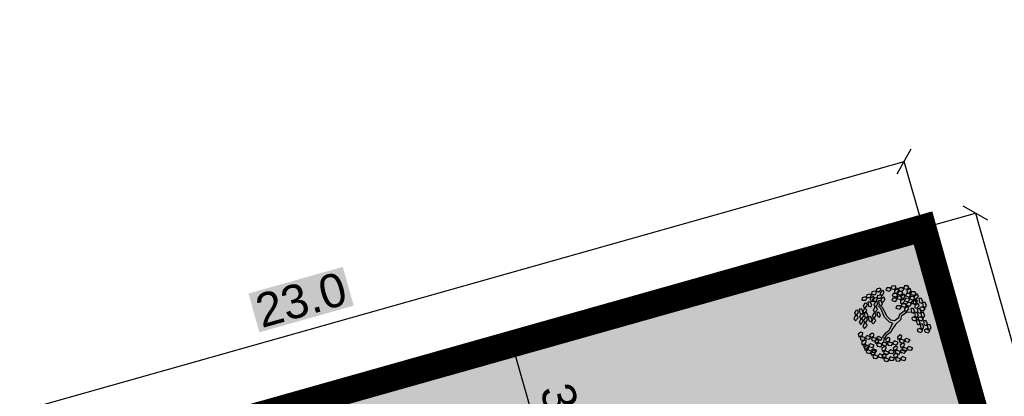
# Model space of a CAD drawing. Header units: metres. Extents: x 705847 to 708930, y 4313677 to 4316580.
# Tile 38 of 218: x 707612 to 707631, y 4314052 to 4314059. Entities that reach past the tile are written whole.
import ezdxf

# ---------------------------------------------------------------- set-up
doc = ezdxf.new("R2010")
doc.units = ezdxf.units.M
doc.header["$LTSCALE"] = 0.5
doc.header["$PDMODE"] = 35
doc.header["$PDSIZE"] = 0.3
doc.linetypes.add('JIS_09_08', pattern=[10.750000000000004, 8, -0.55, 0.55, -0.55, 0.55, -0.55])
doc.layers.add('zelen', color=69, linetype='Continuous')
doc.layers.add('Граница УЧАСТКА', color=7, linetype='Continuous', lineweight=140)
doc.layers.add('Штрих ГАЗОН', color=7, linetype='Continuous', true_color=0xc8e389)
doc.layers.add('штрих ПРОЕЗДЫ', color=7, linetype='Continuous', true_color=0x415676)
doc.styles.get("Standard").update_dxf_attribs({"font": 'arial.ttf'})
doc.linetypes.add('FENCELINE1', pattern='A,6.35,-2.54,[133,ltypeshp.shx,S=2.54,R=0,X=-2.54,Y=0],-2.54,25.4', length=36.83)
doc.dimstyles.new('300', dxfattribs={"dimscale": 0.5, "dimtxt": 1.25, "dimasz": 0.75, "dimexe": 0, "dimexo": 0, "dimgap": 0.5, "dimtad": 1, "dimdec": 1, "dimzin": 0, "dimdsep": 46, "dimtxsty": 'Standard', "dimblk": 'OBLIQUE', "dimcen": 0, "dimclrd": 256, "dimclre": 256, "dimclrt": 256, "dimadec": 1, "dimazin": 0, "dimtfac": 1, "dimtdec": 1, "dimtofl": 0, "dimtmove": 0, "dimatfit": 3, "dimfxl": 3, "dimtfill": 2, "dimtfillclr": 7, "dimtolj": 1, "dimtzin": 0, "dimlwd": 25, "dimlwe": -1, "dimarcsym": 0})

# ---------------------------------------------------------------- blocks, each defined once
blk = doc.blocks.new('z_98')
at = {"color": 92, "linetype": 'Continuous'}
for p, q in [((-283.1880000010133, 404.2980000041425), (-250.3729999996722, 431.179999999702)), ((-279.8640000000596, 379.8650000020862), (-283.1880000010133, 404.2980000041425)), ((-250.6229999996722, 376.0069999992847), (-279.8640000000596, 379.8650000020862)), ((-221.1790000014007, 416.9550000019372), (-250.6229999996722, 376.0069999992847)), ((-250.3729999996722, 431.179999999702), (-221.1790000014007, 416.9550000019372)), ((-221.9960000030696, 353.8370000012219), (-189.1810000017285, 380.7200000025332)), ((-219.4640000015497, 428.9429999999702), (-186.6500000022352, 455.8269999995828)), ((-216.1410000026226, 404.5100000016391), (-219.4640000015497, 428.9429999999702)), ((-186.8990000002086, 400.6530000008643), (-216.1410000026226, 404.5100000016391)), ((-189.1810000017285, 380.7200000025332), (-159.9869999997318, 366.4970000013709)), ((-157.4560000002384, 441.6020000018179), (-186.8990000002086, 400.6530000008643)), ((-186.6500000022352, 455.8269999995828), (-157.4560000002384, 441.6020000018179)), ((-158.2720000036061, 378.4820000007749), (-125.4560000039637, 405.3660000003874)), ((-154.9490000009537, 354.0490000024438), (-158.2720000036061, 378.4820000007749)), ((-96.26400000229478, 391.1410000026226), (-125.7060000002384, 350.1929999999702)), ((-125.4560000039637, 405.3660000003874), (-96.26400000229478, 391.1410000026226)), ((-0.5230000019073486, 417.0180000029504), (15.73699999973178, 456.1990000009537)), ((13.92899999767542, 397.0390000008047), (-0.5230000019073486, 417.0180000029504)), ((41.53199999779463, 407.4279999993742), (13.92899999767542, 397.0390000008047)), ((15.73699999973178, 456.1990000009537), (48.19099999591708, 457.4200000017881)), ((48.19099999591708, 457.4200000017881), (41.53199999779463, 407.4279999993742)), ((55.83599999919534, 418.140000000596), (67.07599999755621, 445.4070000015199)), ((87.84099999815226, 379.1610000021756), (55.83599999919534, 418.140000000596)), ((63.27400000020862, 350.2210000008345), (74.51599999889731, 377.4910000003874)), ((67.07599999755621, 445.4070000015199), (91.54299999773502, 442.3400000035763)), ((74.51599999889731, 377.4910000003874), (98.9839999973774, 374.422000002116)), ((109.0890000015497, 403.7180000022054), (87.84099999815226, 379.1610000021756)), ((91.54299999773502, 442.3400000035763), (109.0890000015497, 403.7180000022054)), ((110.0879999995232, 404.4590000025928), (126.3499999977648, 443.6390000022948)), ((124.5399999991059, 384.4790000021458), (110.0879999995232, 404.4590000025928)), ((152.144999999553, 394.8680000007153), (124.5399999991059, 384.4790000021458)), ((126.3499999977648, 443.6390000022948), (158.8019999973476, 444.859999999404)), ((158.8019999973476, 444.859999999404), (152.144999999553, 394.8680000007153)), ((166.4459999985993, 405.5800000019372), (177.687999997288, 432.8460000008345)), ((198.4519999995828, 366.6009999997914), (166.4459999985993, 405.5800000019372)), ((177.687999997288, 432.8460000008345), (202.1559999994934, 429.7800000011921)), ((183.0020000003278, 389.2989999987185), (199.2639999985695, 428.480000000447)), ((197.4559999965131, 369.3190000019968), (183.0020000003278, 389.2989999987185)), ((225.0590000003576, 379.7090000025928), (197.4559999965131, 369.3190000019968)), ((219.7019999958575, 391.1590000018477), (198.4519999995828, 366.6009999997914)), ((199.2639999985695, 428.480000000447), (231.7159999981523, 429.7000000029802)), ((202.1559999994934, 429.7800000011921), (219.7019999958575, 391.1590000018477)), ((231.7159999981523, 429.7000000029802), (225.0590000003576, 379.7090000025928)), ((239.3609999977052, 390.4200000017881), (250.6030000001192, 417.6860000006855)), ((271.3680000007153, 351.4420000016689), (239.3609999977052, 390.4200000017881)), ((250.6030000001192, 417.6860000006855), (275.0699999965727, 414.6210000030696)), ((292.6159999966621, 375.9990000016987), (271.3680000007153, 351.4420000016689)), ((275.0699999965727, 414.6210000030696), (292.6159999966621, 375.9990000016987)), ((-417.4150000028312, 281.5260000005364), (-388.4310000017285, 296.1730000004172)), ((-415.8520000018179, 239.1350000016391), (-417.4150000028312, 281.5260000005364)), ((-388.4310000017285, 296.1730000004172), (-373.6280000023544, 247.9590000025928)), ((-339.6830000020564, 273.1680000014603), (-306.8680000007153, 300.0500000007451)), ((-336.3580000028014, 248.7350000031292), (-339.6830000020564, 273.1680000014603)), ((-277.6740000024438, 285.8269999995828), (-307.1180000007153, 244.8780000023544)), ((-306.8680000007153, 300.0500000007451), (-277.6740000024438, 285.8269999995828)), ((-286.6200000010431, 358.5260000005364), (-236.5960000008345, 364.9400000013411)), ((-277.1009999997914, 327.4780000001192), (-286.6200000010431, 358.5260000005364)), ((-235.0570000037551, 321.8300000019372), (-277.1009999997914, 327.4780000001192)), ((-275.9580000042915, 297.8130000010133), (-243.1429999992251, 324.6970000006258)), ((-272.6360000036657, 273.3799999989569), (-275.9580000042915, 297.8130000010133)), ((-243.3940000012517, 269.5230000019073), (-272.6360000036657, 273.3799999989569)), ((-213.9510000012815, 310.472000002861), (-243.3940000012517, 269.5230000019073)), ((-243.1429999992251, 324.6970000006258), (-213.9510000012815, 310.472000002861)), ((-236.5960000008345, 364.9400000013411), (-219.4630000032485, 340.9320000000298)), ((-219.4630000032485, 340.9320000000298), (-235.0570000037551, 321.8300000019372)), ((-225.4280000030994, 308.0650000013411), (-175.4040000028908, 314.4790000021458)), ((-215.9080000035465, 277.0170000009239), (-225.4280000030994, 308.0650000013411)), ((-218.6710000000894, 329.4040000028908), (-221.9960000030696, 353.8370000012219)), ((-189.429999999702, 325.5480000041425), (-218.6710000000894, 329.4040000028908)), ((-173.8650000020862, 271.3689999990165), (-215.9080000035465, 277.0170000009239)), ((-159.9869999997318, 366.4970000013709), (-189.429999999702, 325.5480000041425)), ((-175.4040000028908, 314.4790000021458), (-158.269999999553, 290.472000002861)), ((-158.269999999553, 290.472000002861), (-173.8650000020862, 271.3689999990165)), ((-161.9110000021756, 275.3100000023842), (-111.8849999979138, 281.7240000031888)), ((-152.390000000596, 244.262000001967), (-161.9110000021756, 275.3100000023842)), ((-158.4780000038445, 321.0830000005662), (-125.6640000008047, 347.9650000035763)), ((-155.1530000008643, 296.6490000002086), (-158.4780000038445, 321.0830000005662)), ((-125.9120000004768, 292.7910000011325), (-155.1530000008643, 296.6490000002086)), ((-125.7060000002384, 350.1929999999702), (-154.9490000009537, 354.0490000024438)), ((-96.4700000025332, 333.7399999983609), (-125.9120000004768, 292.7910000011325)), ((-125.6640000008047, 347.9650000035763), (-96.4700000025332, 333.7399999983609)), ((-120.625, 224.6680000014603), (-87.81100000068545, 251.5520000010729)), ((-111.8849999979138, 281.7240000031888), (-94.75300000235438, 257.7170000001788)), ((-94.75300000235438, 257.7170000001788), (-110.3480000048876, 238.6149999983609)), ((-94.75300000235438, 345.7270000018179), (-61.93899999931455, 372.6119999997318)), ((-91.43100000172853, 321.2940000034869), (-94.75300000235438, 345.7270000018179)), ((-62.18900000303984, 317.4380000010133), (-91.43100000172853, 321.2940000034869)), ((-87.81100000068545, 251.5520000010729), (-58.61899999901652, 237.3269999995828)), ((-32.74600000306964, 358.387000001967), (-62.18900000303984, 317.4380000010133)), ((-61.93899999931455, 372.6119999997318), (-32.74600000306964, 358.387000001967)), ((48.89499999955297, 283.3990000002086), (65.1549999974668, 322.5800000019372)), ((63.34699999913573, 263.4200000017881), (48.89499999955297, 283.3990000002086)), ((95.28099999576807, 311.2440000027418), (63.27400000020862, 350.2210000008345)), ((90.94999999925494, 273.8090000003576), (63.34699999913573, 263.4200000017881)), ((65.1549999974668, 322.5800000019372), (97.60799999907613, 323.8009999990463)), ((97.60799999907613, 323.8009999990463), (90.94999999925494, 273.8090000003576)), ((116.5309999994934, 335.8020000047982), (95.28099999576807, 311.2440000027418)), ((98.9839999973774, 374.422000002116), (116.5309999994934, 335.8020000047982)), ((105.2509999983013, 284.5210000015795), (116.4930000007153, 311.7859999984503)), ((137.257999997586, 245.542000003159), (105.2509999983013, 284.5210000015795)), ((116.4930000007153, 311.7859999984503), (140.9600000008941, 308.7210000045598)), ((135.9589999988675, 238.0290000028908), (152.2199999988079, 277.2100000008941)), ((158.507999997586, 270.0990000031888), (137.257999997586, 245.542000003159)), ((140.9600000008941, 308.7210000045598), (158.507999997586, 270.0990000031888)), ((152.2199999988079, 277.2100000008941), (184.6729999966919, 278.429999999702)), ((173.8869999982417, 337.6610000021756), (185.1290000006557, 364.9310000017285)), ((205.8939999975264, 298.6849999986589), (173.8869999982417, 337.6610000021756)), ((184.6729999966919, 278.429999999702), (178.015000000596, 228.4389999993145)), ((185.1290000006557, 364.9310000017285), (209.5949999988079, 361.8619999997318)), ((192.3179999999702, 239.1510000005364), (203.5579999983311, 266.4180000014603)), ((203.5579999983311, 266.4180000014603), (228.0249999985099, 263.3510000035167)), ((227.1419999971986, 323.2419999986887), (205.8939999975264, 298.6849999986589)), ((209.5949999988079, 361.8619999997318), (227.1419999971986, 323.2419999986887)), ((228.0249999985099, 263.3510000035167), (245.5709999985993, 224.7290000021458)), ((246.8029999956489, 322.5020000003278), (258.0449999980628, 349.7710000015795)), ((278.8079999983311, 283.5250000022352), (246.8029999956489, 322.5020000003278)), ((258.0449999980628, 349.7710000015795), (282.5109999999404, 346.7019999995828)), ((268.390000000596, 325.2140000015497), (284.652999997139, 364.3950000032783)), ((282.8420000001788, 305.2340000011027), (268.390000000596, 325.2140000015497)), ((300.0559999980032, 308.082000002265), (278.8079999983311, 283.5250000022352)), ((282.5109999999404, 346.7019999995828), (300.0559999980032, 308.082000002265)), ((310.4469999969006, 315.6240000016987), (282.8420000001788, 305.2340000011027)), ((284.652999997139, 364.3950000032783), (317.1040000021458, 365.6150000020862)), ((317.1040000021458, 365.6150000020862), (310.4469999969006, 315.6240000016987)), ((324.7489999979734, 326.3350000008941), (335.9910000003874, 353.6030000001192)), ((356.7540000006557, 287.3570000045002), (324.7489999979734, 326.3350000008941)), ((332.1889999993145, 258.417000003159), (343.4310000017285, 285.6860000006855)), ((364.1969999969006, 219.4400000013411), (332.1889999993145, 258.417000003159)), ((335.9910000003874, 353.6030000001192), (360.457999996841, 350.5359999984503)), ((343.4310000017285, 285.6860000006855), (367.8969999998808, 282.617000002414)), ((378.0039999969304, 311.9140000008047), (356.7540000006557, 287.3570000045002)), ((360.457999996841, 350.5359999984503), (378.0039999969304, 311.9140000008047)), ((367.8969999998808, 282.617000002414), (385.4439999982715, 243.9970000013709)), ((-455.0600000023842, 142.8159999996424), (-426.0760000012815, 157.4629999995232)), ((-453.4970000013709, 100.4250000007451), (-455.0600000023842, 142.8159999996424)), ((-436.3269999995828, 215.8730000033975), (-407.3420000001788, 230.5200000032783)), ((-434.7650000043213, 173.4809999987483), (-436.3269999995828, 215.8730000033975)), ((-413.2960000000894, 161.3520000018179), (-434.7650000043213, 173.4809999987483)), ((-426.0760000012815, 157.4629999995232), (-411.2730000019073, 109.2490000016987)), ((-394.3839999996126, 227.0050000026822), (-415.8520000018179, 239.1350000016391)), ((-392.5400000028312, 182.3060000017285), (-413.2960000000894, 161.3520000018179)), ((-407.3420000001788, 230.5200000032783), (-392.5400000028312, 182.3060000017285)), ((-400.3889999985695, 143.0640000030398), (-375.242000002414, 186.7800000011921)), ((-369.9059999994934, 131.8680000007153), (-400.3889999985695, 143.0640000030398)), ((-373.6280000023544, 247.9590000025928), (-394.3839999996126, 227.0050000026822)), ((-375.242000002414, 186.7800000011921), (-345.7609999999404, 185.9070000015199)), ((-370.3710000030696, 155.4310000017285), (-341.387000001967, 170.0780000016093)), ((-368.8080000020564, 113.0400000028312), (-370.3710000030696, 155.4310000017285)), ((-339.980000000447, 161.9350000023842), (-369.9059999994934, 131.8680000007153)), ((-345.7609999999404, 185.9070000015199), (-339.980000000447, 161.9350000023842)), ((-343.1150000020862, 227.3960000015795), (-293.0910000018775, 233.8099999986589)), ((-333.5950000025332, 196.3480000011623), (-343.1150000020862, 227.3960000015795)), ((-341.387000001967, 170.0780000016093), (-326.5839999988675, 121.8640000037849)), ((-307.1180000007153, 244.8780000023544), (-336.3580000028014, 248.7350000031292)), ((-291.5520000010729, 190.6999999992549), (-333.5950000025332, 196.3480000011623)), ((-318.5090000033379, 139.5490000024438), (-285.6940000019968, 166.4310000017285)), ((-315.1850000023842, 115.1160000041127), (-318.5090000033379, 139.5490000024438)), ((-293.0910000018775, 233.8099999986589), (-275.957000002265, 209.8020000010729)), ((-275.957000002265, 209.8020000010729), (-291.5520000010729, 190.6999999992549)), ((-256.5, 152.2080000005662), (-285.9440000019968, 111.2590000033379)), ((-285.6940000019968, 166.4310000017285), (-256.5, 152.2080000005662)), ((-254.7850000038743, 164.1940000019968), (-221.9699999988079, 191.0780000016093)), ((-251.4620000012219, 139.7600000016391), (-254.7850000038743, 164.1940000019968)), ((-222.2210000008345, 135.9039999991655), (-251.4620000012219, 139.7600000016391)), ((-192.7780000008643, 176.8530000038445), (-222.2210000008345, 135.9039999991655)), ((-221.9699999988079, 191.0780000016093), (-192.7780000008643, 176.8530000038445)), ((-187.7820000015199, 154.2510000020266), (-137.7580000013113, 160.6650000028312)), ((-178.2630000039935, 123.2030000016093), (-187.7820000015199, 154.2510000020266)), ((-184.3489999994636, 200.0230000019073), (-151.5350000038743, 226.9050000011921)), ((-181.0269999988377, 175.589999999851), (-184.3489999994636, 200.0230000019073)), ((-151.7850000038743, 171.7329999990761), (-181.0269999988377, 175.589999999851)), ((-110.3480000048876, 238.6149999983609), (-152.390000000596, 244.262000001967)), ((-122.3409999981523, 212.6820000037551), (-151.7850000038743, 171.7329999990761)), ((-151.5350000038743, 226.9050000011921), (-122.3409999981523, 212.6820000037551)), ((-137.7580000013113, 160.6650000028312), (-120.625, 136.6570000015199)), ((-120.625, 136.6570000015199), (-136.2190000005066, 117.5550000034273)), ((-117.3020000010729, 200.2350000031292), (-120.625, 224.6680000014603)), ((-88.06199999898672, 196.3780000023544), (-117.3020000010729, 200.2350000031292)), ((-58.61899999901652, 237.3269999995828), (-88.06199999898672, 196.3780000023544)), ((112.6939999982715, 216.6020000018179), (123.9359999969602, 243.8709999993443)), ((144.6990000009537, 177.6250000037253), (112.6939999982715, 216.6020000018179)), ((123.9359999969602, 243.8709999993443), (148.402999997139, 240.8020000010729)), ((150.4109999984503, 218.0500000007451), (135.9589999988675, 238.0290000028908)), ((165.9489999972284, 202.1820000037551), (144.6990000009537, 177.6250000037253)), ((148.402999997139, 240.8020000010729), (165.9489999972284, 202.1820000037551)), ((178.015000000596, 228.4389999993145), (150.4109999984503, 218.0500000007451)), ((159.507999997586, 101.8650000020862), (175.7679999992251, 141.0460000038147)), ((175.7679999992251, 141.0460000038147), (208.2210000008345, 142.2670000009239)), ((224.3229999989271, 200.172000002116), (192.3179999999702, 239.1510000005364)), ((199.7559999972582, 171.2320000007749), (210.9979999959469, 198.5010000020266)), ((231.7639999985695, 132.2550000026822), (199.7559999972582, 171.2320000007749)), ((208.2210000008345, 142.2670000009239), (201.562999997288, 92.27500000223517)), ((210.9979999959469, 198.5010000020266), (235.4659999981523, 195.4320000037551)), ((215.8659999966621, 102.9869999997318), (227.1059999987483, 130.2520000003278)), ((245.5709999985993, 224.7290000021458), (224.3229999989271, 200.172000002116)), ((227.1059999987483, 130.2520000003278), (251.5729999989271, 127.1869999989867)), ((253.0130000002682, 156.812000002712), (231.7639999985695, 132.2550000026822)), ((235.4659999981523, 195.4320000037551), (253.0130000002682, 156.812000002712)), ((251.5729999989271, 127.1869999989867), (269.1189999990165, 88.5650000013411)), ((255.9699999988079, 180.0440000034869), (272.2319999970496, 219.2240000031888)), ((270.4219999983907, 160.0640000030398), (255.9699999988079, 180.0440000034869)), ((298.0269999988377, 170.4539999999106), (270.4219999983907, 160.0640000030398)), ((272.2319999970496, 219.2240000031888), (304.6829999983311, 220.445000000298)), ((304.6829999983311, 220.445000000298), (298.0269999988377, 170.4539999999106)), ((312.327999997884, 181.1649999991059), (323.570000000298, 208.4310000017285)), ((344.3330000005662, 142.187000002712), (312.327999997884, 181.1649999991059)), ((319.7690000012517, 113.2460000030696), (331.0109999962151, 140.5160000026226)), ((323.570000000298, 208.4310000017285), (348.0379999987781, 205.3660000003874)), ((331.0109999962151, 140.5160000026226), (355.4759999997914, 137.4470000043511)), ((341.1439999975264, 202.6130000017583), (357.4049999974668, 241.7940000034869)), ((355.5960000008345, 182.6340000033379), (341.1439999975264, 202.6130000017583)), ((365.582999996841, 166.7439999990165), (344.3330000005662, 142.187000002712)), ((348.0379999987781, 205.3660000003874), (365.582999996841, 166.7439999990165)), ((355.4759999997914, 137.4470000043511), (373.0240000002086, 98.82699999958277)), ((383.1989999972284, 193.0230000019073), (355.5960000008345, 182.6340000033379)), ((357.4049999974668, 241.7940000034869), (389.8579999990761, 243.015000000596)), ((385.4439999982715, 243.9970000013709), (364.1969999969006, 219.4400000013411)), ((389.8579999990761, 243.015000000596), (383.1989999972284, 193.0230000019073)), ((397.5029999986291, 203.734999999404), (408.74299999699, 231.0020000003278)), ((429.5080000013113, 164.7560000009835), (397.5029999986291, 203.734999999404)), ((404.9409999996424, 135.8159999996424), (416.1829999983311, 163.0850000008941)), ((436.9489999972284, 96.83899999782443), (404.9409999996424, 135.8159999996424)), ((408.74299999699, 231.0020000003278), (433.2099999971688, 227.9350000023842)), ((416.1829999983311, 163.0850000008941), (440.6510000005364, 160.0170000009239)), ((450.7559999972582, 189.3130000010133), (429.5080000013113, 164.7560000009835)), ((433.2099999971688, 227.9350000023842), (450.7559999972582, 189.3130000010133)), ((440.6510000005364, 160.0170000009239), (458.1979999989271, 121.3969999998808)), ((-473.9730000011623, 77.1629999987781), (-444.9869999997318, 91.8099999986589)), ((-472.410000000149, 34.76999999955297), (-473.9730000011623, 77.1629999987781)), ((-450.9409999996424, 22.64200000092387), (-472.410000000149, 34.76999999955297)), ((-432.0289999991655, 88.29500000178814), (-453.4970000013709, 100.4250000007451)), ((-430.1860000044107, 43.59600000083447), (-450.9409999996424, 22.64200000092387)), ((-444.9869999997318, 91.8099999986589), (-430.1860000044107, 43.59600000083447)), ((-438.0340000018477, 4.354000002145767), (-412.8880000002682, 48.07000000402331)), ((-407.5510000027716, -6.841999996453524), (-438.0340000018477, 4.354000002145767)), ((-411.2730000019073, 109.2490000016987), (-432.0289999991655, 88.29500000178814)), ((-412.8880000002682, 48.07000000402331), (-383.4070000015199, 47.19700000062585)), ((-377.6260000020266, 23.22500000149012), (-407.5510000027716, -6.841999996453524)), ((-389.2830000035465, 89.77800000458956), (-360.2990000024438, 104.4250000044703)), ((-387.7210000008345, 47.3859999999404), (-389.2830000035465, 89.77800000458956)), ((-366.2520000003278, 35.25700000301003), (-387.7210000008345, 47.3859999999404)), ((-383.4070000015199, 47.19700000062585), (-377.6260000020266, 23.22500000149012)), ((-347.339999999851, 100.9100000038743), (-368.8080000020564, 113.0400000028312)), ((-345.4960000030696, 56.21099999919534), (-366.2520000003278, 35.25700000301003)), ((-360.2990000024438, 104.4250000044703), (-345.4960000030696, 56.21099999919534)), ((-353.3450000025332, 16.96900000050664), (-328.1990000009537, 60.68600000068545)), ((-322.8620000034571, 5.773000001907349), (-353.3450000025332, 16.96900000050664)), ((-326.5839999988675, 121.8640000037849), (-347.339999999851, 100.9100000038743)), ((-328.1990000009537, 60.68600000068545), (-298.7190000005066, 59.81200000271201)), ((-292.937000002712, 35.84100000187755), (-322.8620000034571, 5.773000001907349)), ((-321.9420000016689, 93.77600000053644), (-271.9180000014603, 100.1910000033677)), ((-312.422000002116, 62.7280000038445), (-321.9420000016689, 93.77600000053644)), ((-285.9440000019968, 111.2590000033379), (-315.1850000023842, 115.1160000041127)), ((-270.3780000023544, 57.08100000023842), (-312.422000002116, 62.7280000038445)), ((-298.7190000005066, 59.81200000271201), (-292.937000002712, 35.84100000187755)), ((-271.9180000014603, 100.1910000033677), (-254.7840000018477, 76.18300000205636)), ((-254.7840000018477, 76.18300000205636), (-270.3780000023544, 57.08100000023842)), ((-136.2190000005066, 117.5550000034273), (-178.2630000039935, 123.2030000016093)), ((173.9599999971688, 81.8859999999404), (159.507999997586, 101.8650000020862)), ((201.562999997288, 92.27500000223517), (173.9599999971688, 81.8859999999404)), ((247.8709999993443, 64.0080000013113), (215.8659999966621, 102.9869999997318)), ((223.304999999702, 35.06800000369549), (234.5460000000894, 62.3370000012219)), ((255.3119999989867, -3.908999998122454), (223.304999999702, 35.06800000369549)), ((234.5460000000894, 62.3370000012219), (259.0139999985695, 59.26800000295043)), ((269.1189999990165, 88.5650000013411), (247.8709999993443, 64.0080000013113)), ((276.5619999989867, 20.64799999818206), (255.3119999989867, -3.908999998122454)), ((259.0139999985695, 59.26800000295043), (276.5619999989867, 20.64799999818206)), ((288.9149999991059, 38.8450000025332), (305.175999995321, 78.02500000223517)), ((303.3669999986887, 18.86499999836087), (288.9149999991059, 38.8450000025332)), ((330.9709999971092, 29.25400000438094), (303.3669999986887, 18.86499999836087)), ((305.175999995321, 78.02500000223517), (337.6290000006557, 79.24600000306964)), ((351.7759999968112, 74.27000000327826), (319.7690000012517, 113.2460000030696)), ((337.6290000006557, 79.24600000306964), (330.9709999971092, 29.25400000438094)), ((345.2719999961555, 39.96600000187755), (356.5139999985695, 67.23400000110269)), ((377.2789999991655, 0.988000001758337), (345.2719999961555, 39.96600000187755)), ((373.0240000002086, 98.82699999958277), (351.7759999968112, 74.27000000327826)), ((356.5139999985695, 67.23400000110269), (380.9809999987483, 64.16700000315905)), ((398.5289999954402, 25.54500000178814), (377.2789999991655, 0.988000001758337)), ((378.355000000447, 58.98400000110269), (394.6149999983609, 98.16500000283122)), ((392.8070000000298, 39.00499999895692), (378.355000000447, 58.98400000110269)), ((380.9809999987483, 64.16700000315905), (398.5289999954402, 25.54500000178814)), ((420.4099999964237, 49.3940000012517), (392.8070000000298, 39.00499999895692)), ((394.6149999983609, 98.16500000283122), (427.0689999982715, 99.3859999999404)), ((427.0689999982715, 99.3859999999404), (420.4099999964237, 49.3940000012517)), ((434.71099999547, 60.10600000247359), (445.952999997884, 87.37100000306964)), ((466.7179999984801, 21.12700000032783), (434.71099999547, 60.10600000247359)), ((458.1979999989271, 121.3969999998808), (436.9489999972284, 96.83899999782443)), ((442.1539999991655, -7.812999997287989), (453.3959999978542, 19.45600000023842)), ((445.952999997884, 87.37100000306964), (470.4209999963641, 84.30600000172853)), ((453.3959999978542, 19.45600000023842), (477.862999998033, 16.38700000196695)), ((487.9679999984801, 45.68400000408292), (466.7179999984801, 21.12700000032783)), ((470.4209999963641, 84.30600000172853), (487.9679999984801, 45.68400000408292)), ((477.862999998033, 16.38700000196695), (495.4089999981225, -22.23299999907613)), ((-457.3580000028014, -120.9149999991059), (-432.1220000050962, -100.4739999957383)), ((-446.8740000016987, -162.019999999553), (-457.3580000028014, -120.9149999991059)), ((-452.7440000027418, -52.74599999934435), (-427.5090000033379, -32.3070000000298)), ((-442.2589999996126, -93.85200000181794), (-452.7440000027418, -52.74599999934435)), ((-418.7129999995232, -101.1719999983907), (-442.2589999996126, -93.85200000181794)), ((-432.1220000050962, -100.4739999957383), (-407.4670000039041, -144.472999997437)), ((-427.5090000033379, -32.3070000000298), (-402.8530000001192, -76.30400000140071)), ((-402.8530000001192, -76.30400000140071), (-418.7129999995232, -101.1719999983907)), ((-360.9810000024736, -113.2209999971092), (-335.7460000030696, -92.78199999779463)), ((-350.4959999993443, -154.3259999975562), (-360.9810000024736, -113.2209999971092)), ((-335.7460000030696, -92.78199999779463), (-311.0910000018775, -136.777999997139)), ((-306.8620000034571, -90.53699999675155), (-281.6270000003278, -70.09699999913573)), ((-296.3770000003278, -131.6419999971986), (-306.8620000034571, -90.53699999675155)), ((-281.6270000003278, -70.09699999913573), (-256.9719999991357, -114.0940000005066)), ((-256.9719999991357, -114.0940000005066), (-272.8310000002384, -138.9619999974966)), ((-198.6260000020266, -115.7649999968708), (-173.390000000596, -95.32599999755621)), ((-188.1409999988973, -156.8699999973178), (-198.6260000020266, -115.7649999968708)), ((-173.390000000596, -95.32599999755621), (-148.734999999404, -139.3229999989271)), ((168.9049999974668, -51.9510000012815), (185.1649999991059, -12.76999999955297)), ((183.3569999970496, -71.92999999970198), (168.9049999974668, -51.9510000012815)), ((210.9600000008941, -61.5409999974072), (183.3569999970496, -71.92999999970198)), ((185.1649999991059, -12.76999999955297), (217.6189999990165, -11.5489999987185)), ((217.6189999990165, -11.5489999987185), (210.9600000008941, -61.5409999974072)), ((225.2609999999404, -50.82899999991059), (236.5029999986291, -23.56399999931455)), ((257.2690000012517, -89.80799999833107), (225.2609999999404, -50.82899999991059)), ((232.7039999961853, -118.7479999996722), (243.9459999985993, -91.47899999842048)), ((264.7089999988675, -157.7249999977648), (232.7039999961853, -118.7479999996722)), ((236.5029999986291, -23.56399999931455), (260.9709999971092, -26.62899999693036)), ((243.9459999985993, -91.47899999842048), (268.4129999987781, -94.54800000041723)), ((278.5179999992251, -65.25099999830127), (257.2690000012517, -89.80799999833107)), ((260.9709999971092, -26.62899999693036), (278.5179999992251, -65.25099999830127)), ((268.4129999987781, -94.54800000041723), (285.9589999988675, -133.167999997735)), ((277.1409999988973, -56.98599999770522), (293.402999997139, -17.80599999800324)), ((291.5929999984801, -76.96599999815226), (277.1409999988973, -56.98599999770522)), ((319.1979999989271, -66.5760000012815), (291.5929999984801, -76.96599999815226)), ((293.402999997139, -17.80599999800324), (325.8549999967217, -16.58500000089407)), ((325.8549999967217, -16.58500000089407), (319.1979999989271, -66.5760000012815)), ((333.5, -55.86500000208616), (344.7419999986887, -28.59899999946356)), ((365.5049999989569, -94.84299999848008), (333.5, -55.86500000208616)), ((340.9399999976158, -123.7839999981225), (352.1819999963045, -96.51399999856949)), ((372.9469999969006, -162.7599999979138), (340.9399999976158, -123.7839999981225)), ((344.7419999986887, -28.59899999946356), (369.2089999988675, -31.66400000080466)), ((352.1819999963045, -96.51399999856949), (376.6479999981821, -99.58299999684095)), ((352.7139999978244, -27.95299999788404), (363.9560000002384, -0.6830000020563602)), ((384.7199999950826, -66.92899999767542), (352.7139999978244, -27.95299999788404)), ((363.9560000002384, -0.6830000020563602), (388.4239999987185, -3.752000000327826)), ((386.7549999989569, -70.28599999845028), (365.5049999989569, -94.84299999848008)), ((369.2089999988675, -31.66400000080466), (386.7549999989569, -70.28599999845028)), ((376.6479999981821, -99.58299999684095), (394.195000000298, -138.202999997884)), ((405.9689999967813, -42.37199999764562), (384.7199999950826, -66.92899999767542)), ((388.4239999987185, -3.752000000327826), (405.9689999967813, -42.37199999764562)), ((474.1589999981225, -46.78999999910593), (442.1539999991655, -7.812999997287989)), ((495.4089999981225, -22.23299999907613), (474.1589999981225, -46.78999999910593)), ((-423.3270000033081, -169.3389999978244), (-446.8740000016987, -162.019999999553)), ((-407.4670000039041, -144.472999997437), (-423.3270000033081, -169.3389999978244)), ((-410.4010000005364, -206.5609999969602), (-385.1649999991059, -186.1209999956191)), ((-399.9160000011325, -247.6659999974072), (-410.4010000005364, -206.5609999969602)), ((-406.847000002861, -184.4869999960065), (-391.5040000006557, -136.4429999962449)), ((-374.6849999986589, -188.9880000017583), (-406.847000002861, -184.4869999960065)), ((-376.3700000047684, -254.9859999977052), (-399.9160000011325, -247.6659999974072)), ((-391.5040000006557, -136.4429999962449), (-362.5050000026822, -131.0679999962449)), ((-385.1649999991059, -186.1209999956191), (-360.5100000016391, -230.1189999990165)), ((-360.5100000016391, -230.1189999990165), (-376.3700000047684, -254.9859999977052)), ((-351.7900000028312, -153.2769999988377), (-374.6849999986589, -188.9880000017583)), ((-365.5949999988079, -181.3889999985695), (-340.3600000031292, -160.9479999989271)), ((-355.1110000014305, -222.4950000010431), (-365.5949999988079, -181.3889999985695)), ((-362.5050000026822, -131.0679999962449), (-351.7900000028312, -153.2769999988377)), ((-331.5640000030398, -229.8130000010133), (-355.1110000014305, -222.4950000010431)), ((-326.9499999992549, -161.6459999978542), (-350.4959999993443, -154.3259999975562)), ((-340.3600000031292, -160.9479999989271), (-315.7050000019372, -204.9470000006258)), ((-315.7050000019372, -204.9470000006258), (-331.5640000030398, -229.8130000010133)), ((-311.0910000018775, -136.777999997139), (-326.9499999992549, -161.6459999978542)), ((-315.0850000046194, -244.9599999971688), (-299.7419999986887, -196.9169999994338)), ((-282.9230000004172, -249.4629999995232), (-315.0850000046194, -244.9599999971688)), ((-311.4759999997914, -158.7049999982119), (-286.2410000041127, -138.2639999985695)), ((-300.992000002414, -199.8109999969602), (-311.4759999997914, -158.7049999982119)), ((-277.445000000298, -207.1289999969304), (-300.992000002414, -199.8109999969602)), ((-299.7419999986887, -196.9169999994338), (-270.7430000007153, -191.5419999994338)), ((-272.8310000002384, -138.9619999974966), (-296.3770000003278, -131.6419999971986)), ((-286.2410000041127, -138.2639999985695), (-261.5850000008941, -182.2629999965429)), ((-260.027000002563, -213.7509999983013), (-282.9230000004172, -249.4629999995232)), ((-261.5850000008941, -182.2629999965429), (-277.445000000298, -207.1289999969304)), ((-270.7430000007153, -191.5419999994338), (-260.027000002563, -213.7509999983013)), ((-260.9660000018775, -222.2760000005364), (-245.6229999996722, -174.2329999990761)), ((-228.8040000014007, -226.7789999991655), (-260.9660000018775, -222.2760000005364)), ((-259.8190000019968, -244.3519999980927), (-234.5840000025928, -223.9129999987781)), ((-249.3350000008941, -285.4560000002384), (-259.8190000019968, -244.3519999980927)), ((-245.6229999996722, -174.2329999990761), (-216.6240000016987, -168.8579999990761)), ((-234.5840000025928, -223.9129999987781), (-209.9290000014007, -267.9099999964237)), ((-205.9079999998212, -191.0669999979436), (-228.8040000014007, -226.7789999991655)), ((-216.6240000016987, -168.8579999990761), (-205.9079999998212, -191.0669999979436)), ((-203.2399999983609, -183.9340000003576), (-178.0050000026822, -163.49299999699)), ((-192.7560000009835, -225.0390000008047), (-203.2399999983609, -183.9340000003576)), ((-200.9499999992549, -249.3869999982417), (-175.7150000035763, -228.9479999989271)), ((-190.464999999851, -290.4919999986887), (-200.9499999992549, -249.3869999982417)), ((-169.2090000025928, -232.3579999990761), (-192.7560000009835, -225.0390000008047)), ((-164.5950000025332, -164.1909999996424), (-188.1409999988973, -156.8699999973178)), ((-178.0050000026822, -163.49299999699), (-153.3490000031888, -207.4910000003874)), ((-175.7150000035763, -228.9479999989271), (-151.0580000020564, -272.945000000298)), ((-153.3490000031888, -207.4910000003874), (-169.2090000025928, -232.3579999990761)), ((-148.734999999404, -139.3229999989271), (-164.5950000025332, -164.1909999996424)), ((-152.7290000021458, -247.5049999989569), (-137.387000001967, -199.4609999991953)), ((-120.5679999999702, -252.0069999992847), (-152.7290000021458, -247.5049999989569)), ((-137.387000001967, -199.4609999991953), (-108.387000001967, -194.0869999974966)), ((-97.67200000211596, -216.2959999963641), (-120.5679999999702, -252.0069999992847)), ((-108.387000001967, -194.0869999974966), (-97.67200000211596, -216.2959999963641)), ((285.9589999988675, -133.167999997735), (264.7089999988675, -157.7249999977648)), ((394.195000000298, -138.202999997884), (372.9469999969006, -162.7599999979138)), ((-415.0140000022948, -274.7289999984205), (-389.7790000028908, -254.2899999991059)), ((-404.5310000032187, -315.8350000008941), (-415.0140000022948, -274.7289999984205)), ((-380.9840000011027, -323.1530000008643), (-404.5310000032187, -315.8350000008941)), ((-389.7790000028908, -254.2899999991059), (-365.1240000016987, -298.2870000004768)), ((-365.1240000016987, -298.2870000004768), (-380.9840000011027, -323.1530000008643)), ((-364.5040000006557, -338.2999999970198), (-349.1610000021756, -290.2559999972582)), ((-332.3420000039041, -342.8029999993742), (-364.5040000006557, -338.2999999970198)), ((-349.1610000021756, -290.2559999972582), (-320.1620000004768, -284.8819999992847)), ((-309.4470000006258, -307.0909999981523), (-332.3420000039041, -342.8029999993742)), ((-320.1620000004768, -284.8819999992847), (-309.4470000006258, -307.0909999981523)), ((-318.5510000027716, -342.7839999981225), (-293.3150000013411, -322.3449999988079)), ((-308.0679999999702, -383.890000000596), (-318.5510000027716, -342.7839999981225)), ((-313.9369999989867, -274.6169999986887), (-288.7020000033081, -254.1779999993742)), ((-303.4530000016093, -315.7209999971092), (-313.9369999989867, -274.6169999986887)), ((-279.9059999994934, -323.0409999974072), (-303.4530000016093, -315.7209999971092)), ((-293.3150000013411, -322.3449999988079), (-268.6600000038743, -366.3420000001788)), ((-288.7020000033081, -254.1779999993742), (-264.047000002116, -298.1739999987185)), ((-268.6600000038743, -366.3420000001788), (-284.5200000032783, -391.2080000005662)), ((-264.047000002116, -298.1739999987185), (-279.9059999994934, -323.0409999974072)), ((-268.0410000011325, -406.3549999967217), (-252.6980000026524, -358.3109999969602)), ((-264.4330000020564, -312.519999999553), (-239.1979999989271, -292.0799999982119)), ((-253.949000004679, -353.6249999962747), (-264.4330000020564, -312.519999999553)), ((-230.402000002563, -360.9429999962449), (-253.949000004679, -353.6249999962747)), ((-252.6980000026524, -358.3109999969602), (-223.6980000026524, -352.9369999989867)), ((-225.7880000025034, -292.7769999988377), (-249.3350000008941, -285.4560000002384)), ((-239.1979999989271, -292.0799999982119), (-214.5430000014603, -336.0769999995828)), ((-212.9830000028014, -375.1459999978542), (-235.8790000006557, -410.8579999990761)), ((-214.5430000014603, -336.0769999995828), (-230.402000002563, -360.9429999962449)), ((-209.9290000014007, -267.9099999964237), (-225.7880000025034, -292.7769999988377)), ((-223.6980000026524, -352.9369999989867), (-212.9830000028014, -375.1459999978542)), ((-213.9230000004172, -376.0910000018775), (-198.5800000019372, -328.0459999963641)), ((-205.5639999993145, -317.554999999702), (-180.3289999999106, -297.1160000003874)), ((-195.0800000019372, -358.660000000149), (-205.5639999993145, -317.554999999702)), ((-198.5800000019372, -328.0459999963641), (-169.5810000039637, -322.672000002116)), ((-171.5320000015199, -365.9790000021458), (-195.0800000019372, -358.660000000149)), ((-166.9200000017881, -297.8119999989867), (-190.464999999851, -290.4919999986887)), ((-158.8650000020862, -344.8819999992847), (-181.7609999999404, -380.5929999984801)), ((-180.3289999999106, -297.1160000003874), (-155.672000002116, -341.112999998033)), ((-155.672000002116, -341.112999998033), (-171.5320000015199, -365.9790000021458)), ((-169.5810000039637, -322.672000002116), (-158.8650000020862, -344.8819999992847)), ((-151.0580000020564, -272.945000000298), (-166.9200000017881, -297.8119999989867)), ((-155.0520000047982, -381.1259999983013), (-139.7100000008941, -333.0819999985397)), ((-139.7100000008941, -333.0819999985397), (-110.7100000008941, -327.7080000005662)), ((-99.99500000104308, -349.9169999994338), (-122.8909999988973, -385.6279999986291)), ((-116.6940000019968, -274.3609999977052), (-66.48499999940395, -269.5909999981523)), ((-108.1960000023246, -305.7039999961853), (-116.6940000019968, -274.3609999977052)), ((-110.7100000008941, -327.7080000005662), (-99.99500000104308, -349.9169999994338)), ((-66.36100000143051, -312.7269999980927), (-108.1960000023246, -305.7039999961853)), ((-93.14699999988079, -352.4859999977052), (-42.93800000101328, -347.7159999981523)), ((-84.65000000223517, -383.8289999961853), (-93.14699999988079, -352.4859999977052)), ((-66.48499999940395, -269.5909999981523), (-50.15000000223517, -294.1479999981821)), ((-50.15000000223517, -294.1479999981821), (-66.36100000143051, -312.7269999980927)), ((-56.20600000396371, -306.1319999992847), (-5.997000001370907, -301.362999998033)), ((-47.71099999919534, -337.4749999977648), (-56.20600000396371, -306.1319999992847)), ((-5.875, -344.4999999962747), (-47.71099999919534, -337.4749999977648)), ((-42.93800000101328, -347.7159999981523), (-26.60399999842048, -372.2729999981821)), ((-26.60399999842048, -372.2729999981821), (-42.81400000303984, -390.8519999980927)), ((-6.89300000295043, -283.5159999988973), (-0.0860000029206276, -254.8189999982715)), ((30.85300000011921, -316.9679999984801), (-6.89300000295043, -283.5159999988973)), ((-5.997000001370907, -301.362999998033), (10.33799999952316, -325.9199999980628)), ((10.33799999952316, -325.9199999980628), (-5.875, -344.4999999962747)), ((-0.0860000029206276, -254.8189999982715), (24.55900000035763, -253.9939999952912)), ((16.6549999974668, -361.6409999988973), (23.46000000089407, -332.9439999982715)), ((54.39900000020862, -395.0929999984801), (16.6549999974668, -361.6409999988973)), ((23.46000000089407, -332.9439999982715), (48.10699999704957, -332.1189999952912)), ((24.55900000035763, -253.9939999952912), (47.96999999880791, -289.3699999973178)), ((47.96999999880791, -289.3699999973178), (30.85300000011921, -316.9679999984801)), ((45.66200000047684, -302.0810000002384), (95.87099999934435, -297.3099999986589)), ((54.15699999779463, -333.4229999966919), (45.66200000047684, -302.0810000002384)), ((48.10699999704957, -332.1189999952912), (71.51599999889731, -367.4949999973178)), ((95.99299999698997, -340.4469999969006), (54.15699999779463, -333.4229999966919)), ((71.51599999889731, -367.4949999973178), (54.39900000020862, -395.0929999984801)), ((95.87099999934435, -297.3099999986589), (112.2049999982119, -321.8669999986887)), ((112.2049999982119, -321.8669999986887), (95.99299999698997, -340.4469999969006)), ((106.1479999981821, -333.8519999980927), (156.3569999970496, -329.0819999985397)), ((114.644999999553, -365.1949999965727), (106.1479999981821, -333.8519999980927)), ((156.4789999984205, -372.2199999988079), (114.644999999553, -365.1949999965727)), ((155.4619999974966, -311.2360000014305), (162.2669999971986, -282.5389999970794)), ((193.2069999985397, -344.6880000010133), (155.4619999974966, -311.2360000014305)), ((156.3569999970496, -329.0819999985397), (172.6909999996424, -353.6389999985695)), ((172.6909999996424, -353.6389999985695), (156.4789999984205, -372.2199999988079)), ((162.2669999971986, -282.5389999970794), (186.9120000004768, -281.7139999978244)), ((186.0850000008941, -396.9419999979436), (192.8899999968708, -368.2450000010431)), ((186.9120000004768, -281.7139999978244), (210.3229999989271, -317.089999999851)), ((192.8899999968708, -368.2450000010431), (217.5370000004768, -367.4199999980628)), ((210.3229999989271, -317.089999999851), (193.2069999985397, -344.6880000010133)), ((217.5370000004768, -367.4199999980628), (240.9459999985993, -402.7950000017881)), ((-284.5200000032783, -391.2080000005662), (-308.0679999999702, -383.890000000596)), ((-235.8790000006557, -410.8579999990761), (-268.0410000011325, -406.3549999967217)), ((-181.7609999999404, -380.5929999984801), (-213.9230000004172, -376.0910000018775)), ((-210.8330000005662, -407.9809999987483), (-160.6240000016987, -403.2109999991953)), ((-202.3370000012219, -439.3239999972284), (-210.8330000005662, -407.9809999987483)), ((-160.5000000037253, -446.3480000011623), (-202.3370000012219, -439.3239999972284)), ((-160.6240000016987, -403.2109999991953), (-144.2890000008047, -427.7679999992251)), ((-144.2890000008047, -427.7679999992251), (-160.5000000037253, -446.3480000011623)), ((-122.8909999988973, -385.6279999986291), (-155.0520000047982, -381.1259999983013)), ((-150.3450000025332, -439.7520000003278), (-100.1360000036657, -434.9829999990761)), ((-141.8500000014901, -471.0960000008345), (-150.3450000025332, -439.7520000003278)), ((-100.0140000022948, -478.1199999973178), (-141.8500000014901, -471.0960000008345)), ((-101.0320000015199, -417.1369999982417), (-94.22500000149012, -388.4399999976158)), ((-63.28600000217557, -450.5889999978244), (-101.0320000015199, -417.1369999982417)), ((-100.1360000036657, -434.9829999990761), (-83.80100000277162, -459.5399999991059)), ((-83.80100000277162, -459.5399999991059), (-100.0140000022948, -478.1199999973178)), ((-94.22500000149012, -388.4399999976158), (-69.58000000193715, -387.6149999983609)), ((-42.81400000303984, -390.8519999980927), (-84.65000000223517, -383.8289999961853)), ((-69.58000000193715, -387.6149999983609), (-46.16900000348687, -422.9899999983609)), ((-46.16900000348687, -422.9899999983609), (-63.28600000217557, -450.5889999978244)), ((-32.6600000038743, -384.2580000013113), (17.5489999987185, -379.487999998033)), ((-24.16200000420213, -415.5999999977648), (-32.6600000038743, -384.2580000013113)), ((17.67299999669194, -422.6249999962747), (-24.16200000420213, -415.5999999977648)), ((17.5489999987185, -379.487999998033), (33.88399999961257, -404.0449999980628)), ((33.88399999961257, -404.0449999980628), (17.67299999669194, -422.6249999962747)), ((76.28199999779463, -387.7859999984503), (126.4909999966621, -383.0159999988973)), ((84.7800000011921, -419.1290000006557), (76.28199999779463, -387.7859999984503)), ((126.6149999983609, -426.152999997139), (84.7800000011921, -419.1290000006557)), ((126.4909999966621, -383.0159999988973), (142.8259999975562, -407.5729999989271)), ((142.8259999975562, -407.5729999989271), (126.6149999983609, -426.152999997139)), ((136.769999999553, -419.5579999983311), (186.9789999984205, -414.7879999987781)), ((145.2669999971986, -450.9009999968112), (136.769999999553, -419.5579999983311)), ((187.1030000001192, -457.9249999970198), (145.2669999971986, -450.9009999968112)), ((223.8289999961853, -430.3939999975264), (186.0850000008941, -396.9419999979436)), ((186.9789999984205, -414.7879999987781), (203.3139999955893, -439.3449999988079)), ((203.3139999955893, -439.3449999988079), (187.1030000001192, -457.9249999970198)), ((240.9459999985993, -402.7950000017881), (223.8289999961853, -430.3939999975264))]:
    blk.add_line(p, q, dxfattribs=at)
at = {"color": 33, "linetype": 'Continuous'}
for p, q in [((77.66699999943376, 70.60000000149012), (101.2109999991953, 126.0390000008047)), ((101.2109999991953, 126.0390000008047), (122.3869999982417, 158.8489999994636)), ((122.3869999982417, 158.8489999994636), (145.9329999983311, 173.9539999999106)), ((127.0849999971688, 118.4590000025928), (162.4069999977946, 161.3379999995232)), ((162.4069999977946, 161.3379999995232), (202.3729999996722, 173.9539999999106)), ((-221.2240000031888, 63.02000000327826), (-265.8920000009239, 93.28400000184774)), ((-221.2240000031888, 90.74000000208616), (-263.5679999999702, 115.9699999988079)), ((-103.5390000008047, 75.63500000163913), (-221.2240000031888, 90.74000000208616)), ((-105.9130000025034, 42.82500000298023), (-221.2240000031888, 63.02000000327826)), ((-42.34300000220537, 10.07000000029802), (-105.9130000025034, 42.82500000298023)), ((-25.87100000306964, 32.75400000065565), (-103.5390000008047, 75.63500000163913)), ((-25.87100000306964, -27.77499999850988), (-42.34300000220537, 10.07000000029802)), ((0, 0), (-25.87100000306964, 32.75400000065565)), ((0, 0), (77.66699999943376, 70.60000000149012)), ((23.54800000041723, -32.81100000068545), (68.26799999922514, 17.64999999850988)), ((68.26799999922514, 17.64999999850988), (105.9129999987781, 57.98499999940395)), ((105.9129999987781, 57.98499999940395), (127.0849999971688, 118.4590000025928)), ((-87.06300000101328, -123.5509999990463), (-120.0109999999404, -204.2760000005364)), ((-47.04300000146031, -98.37599999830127), (-87.06300000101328, -123.5509999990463)), ((-21.17200000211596, -121.0599999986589), (-61.19400000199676, -138.7109999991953)), ((-25.87100000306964, -27.77499999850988), (-47.04300000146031, -98.37599999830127)), ((23.54800000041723, -32.81100000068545), (-21.17200000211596, -121.0599999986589)), ((-61.19400000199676, -138.7109999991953), (-91.76300000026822, -216.8339999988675)), ((-91.76300000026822, -216.8339999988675), (-72.96800000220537, -257.2259999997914))]:
    blk.add_line(p, q, dxfattribs=at)
blk = doc.blocks.new('_Oblique')
at = {"color": 0, "linetype": 'ByBlock', "lineweight": -2}
blk.add_line((-0.5, -0.5), (0.5, 0.5), dxfattribs=at)
blk = doc.blocks.new('*D404')
at = {"transparency": 16777216}
for p, q in [((707622.5487195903, 4314053.048810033), (707621.4078101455, 4314052.72682437)), ((707622.7008442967, 4314049.852897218), (707622.2544401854, 4314049.726913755))]:
    blk.add_line(p, q, dxfattribs=at)
at = {"lineweight": 25, "transparency": 16777216}
blk.add_line((707622.2544401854, 4314049.726913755), (707621.4078101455, 4314052.72682437), dxfattribs=at)
at = {"layer": 'Defpoints', "color": 0, "lineweight": 30, "transparency": 16777216}
for p in [(707622.5487195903, 4314053.048810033, -323.9466302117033), (707621.4078101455, 4314052.72682437), (707622.7008442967, 4314049.852897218)]:
    blk.add_point(p, dxfattribs=at)
at = {"lineweight": 25, "transparency": 16777216, "xscale": 0.375, "yscale": 0.375, "zscale": 0.375}
for p, rotation in [((707621.4078101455, 4314052.72682437), 105.7600439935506), ((707622.2544401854, 4314049.726913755), 285.7600439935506)]:
    blk.add_blockref('_Oblique', p, dxfattribs=dict(at, rotation=rotation))
at = {"lineweight": 30, "transparency": 16777216, "insert": (707622.3790443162, 4314051.38150194), "char_height": 0.625, "attachment_point": 5, "rotation": 285.7600439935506, "bg_fill": 1, "box_fill_scale": 1.1, "bg_fill_color": 7, "bg_fill_true_color": 16777215, "bg_fill_transparency": 0}
blk.add_mtext('\\A1;3.1', dxfattribs=at)
blk = doc.blocks.new('*D417')
at = {"lineweight": 25, "transparency": 16777216}
blk.add_line((707606.5654394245, 4314049.875153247), (707628.7011241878, 4314056.122251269), dxfattribs=at)
at = {"transparency": 16777216}
for p, q in [((707629.050645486, 4314054.8837733), (707628.7011241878, 4314056.122251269)), ((707606.9149607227, 4314048.636675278), (707606.5654394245, 4314049.875153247))]:
    blk.add_line(p, q, dxfattribs=at)
at = {"layer": 'Defpoints', "color": 0, "lineweight": 30, "transparency": 16777216}
for p in [(707628.7011241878, 4314056.122251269), (707629.050645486, 4314054.8837733), (707606.9149607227, 4314048.636675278)]:
    blk.add_point(p, dxfattribs=at)
at = {"lineweight": 25, "transparency": 16777216, "xscale": 0.375, "yscale": 0.375, "zscale": 0.375}
for p, rotation in [((707628.7011241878, 4314056.122251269), 15.76004399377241), ((707606.5654394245, 4314049.875153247), 195.7600439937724)]:
    blk.add_blockref('_Oblique', p, dxfattribs=dict(at, rotation=rotation))
at = {"lineweight": 30, "transparency": 16777216, "insert": (707617.4786489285, 4314053.546621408), "char_height": 0.625, "attachment_point": 5, "rotation": 15.760043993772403, "bg_fill": 1, "box_fill_scale": 1.1, "bg_fill_color": 7, "bg_fill_true_color": 16777215, "bg_fill_transparency": 0}
blk.add_mtext('\\A1;23.0', dxfattribs=at)
blk = doc.blocks.new('*D418')
at = {"transparency": 16777216}
for p, q in [((707629.050645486, 4314054.883773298), (707630.0262958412, 4314055.159117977)), ((707631.5238556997, 4314046.120253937), (707632.4995060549, 4314046.395598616))]:
    blk.add_line(p, q, dxfattribs=at)
at = {"lineweight": 25, "transparency": 16777216}
blk.add_line((707630.0262958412, 4314055.159117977), (707632.4995060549, 4314046.395598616), dxfattribs=at)
at = {"layer": 'Defpoints', "color": 0, "lineweight": 30, "transparency": 16777216}
for p in [(707629.050645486, 4314054.883773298), (707632.4995060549, 4314046.395598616), (707631.5238556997, 4314046.120253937)]:
    blk.add_point(p, dxfattribs=at)
at = {"lineweight": 25, "transparency": 16777216, "xscale": 0.375, "yscale": 0.375, "zscale": 0.375}
for p, rotation in [((707630.0262958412, 4314055.159117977), 105.7599447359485), ((707632.4995060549, 4314046.395598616), 285.7599447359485)]:
    blk.add_blockref('_Oblique', p, dxfattribs=dict(at, rotation=rotation))
at = {"lineweight": 30, "transparency": 16777216, "insert": (707631.8106152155, 4314050.931932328), "char_height": 0.625, "attachment_point": 5, "rotation": 285.75994473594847, "bg_fill": 1, "box_fill_scale": 1.1, "bg_fill_color": 7, "bg_fill_true_color": 16777215, "bg_fill_transparency": 0}
blk.add_mtext('\\A1;9.1', dxfattribs=at)

msp = doc.modelspace()

# ---------------------------------------------------------------- hatches: boundary and pattern name
at = {"layer": 'Штрих ГАЗОН', "lineweight": 0, "transparency": 33554610}
h = msp.add_hatch(color=64, dxfattribs=at)
h.dxf.hatch_style = 1
edge = h.paths.add_edge_path()
edge.add_line((707615.2895237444, 4314037.370670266), (707615.1537141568, 4314037.8518698))
edge.add_arc((707615.6349179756, 4314037.987674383), 0.4999999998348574, 105.760043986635, 195.7600439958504, ccw=False)
edge.add_line((707615.4991133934, 4314038.468878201), (707632.341561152, 4314043.222130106))
edge.add_line((707632.341561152, 4314043.222130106), (707639.0999847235, 4314019.274637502))
edge.add_line((707639.0999847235, 4314019.274637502), (707616.9642999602, 4314013.02753948))
edge.add_line((707616.9642999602, 4314013.02753948), (707606.9147608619, 4314048.636622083))
edge.add_line((707606.9147608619, 4314048.636622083), (707629.0504456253, 4314054.883720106))
edge.add_line((707629.0504456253, 4314054.883720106), (707631.5267336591, 4314046.109353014))
edge.add_line((707631.5267336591, 4314046.109353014), (707623.7694087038, 4314043.920093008))
edge.add_arc((707623.6336041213, 4314044.401296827), 0.4999999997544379, 195.7600439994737, 285.7600440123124, ccw=False)
edge.add_line((707623.1524003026, 4314044.265492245), (707622.6363398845, 4314046.094077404))
edge.add_line((707622.6363398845, 4314046.094077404), (707627.9295818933, 4314047.58792781))
edge.add_line((707627.9295818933, 4314047.58792781), (707626.9517889, 4314051.052595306))
edge.add_line((707626.9517889, 4314051.052595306), (707621.6585468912, 4314049.5587449))
edge.add_line((707621.6585468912, 4314049.5587449), (707621.2511008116, 4314051.002470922))
edge.add_arc((707620.7698969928, 4314050.866666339), 0.4999999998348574, 15.76004399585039, 105.7600440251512)
edge.add_line((707620.6340924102, 4314051.347870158), (707609.6241593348, 4314048.24066422))
edge.add_arc((707609.7599639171, 4314047.759460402), 0.499999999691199, 105.760043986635, 195.7600439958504)
edge.add_line((707609.2787600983, 4314047.623655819), (707617.8347231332, 4314017.301015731))
edge.add_arc((707618.3159269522, 4314017.436820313), 0.4999999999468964, 195.7600439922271, 285.7600440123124)
edge.add_line((707618.4517315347, 4314016.955616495), (707623.0748117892, 4314018.262018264))
edge.add_line((707623.0748117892, 4314018.262018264), (707629.4238578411, 4314020.064686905))
edge.add_line((707629.4238578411, 4314020.064686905), (707628.0900802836, 4314024.779665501))
edge.add_line((707628.0900802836, 4314024.779665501), (707621.7410342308, 4314022.97699686))
edge.add_line((707621.7410342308, 4314022.97699686), (707622.3942233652, 4314020.667936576))
edge.add_line((707622.3942233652, 4314020.667936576), (707620.662817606, 4314020.178154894))
edge.add_arc((707620.5270130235, 4314020.659358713), 0.4999999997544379, 195.7600439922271, 285.7600440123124, ccw=False)
edge.add_line((707620.0458092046, 4314020.52355413), (707618.7117984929, 4314025.244336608))
edge.add_line((707618.7117984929, 4314025.244336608), (707627.992798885, 4314027.863605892))
edge.add_line((707627.992798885, 4314027.863605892), (707624.5705241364, 4314039.98993955))
edge.add_line((707624.5705241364, 4314039.98993955), (707615.2895237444, 4314037.370670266))
h.paths.add_polyline_path([(707630.7230530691, 4314022.815393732), (707630.0168692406, 4314025.31765359), (707632.5191290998, 4314026.023837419), (707633.2253129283, 4314023.52157756)], flags=16)
at = {"layer": 'штрих ПРОЕЗДЫ', "lineweight": 0, "ltscale": 100, "true_color": 0x5b78a4, "transparency": 33554687}
h = msp.add_hatch(dxfattribs=at)
h.set_pattern_fill('ANSI31', color=155, scale=0.1)
h.set_pattern_definition([(45, (0, 0), (-0.2245064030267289, 0.2245064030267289), [])])
edge = h.paths.add_edge_path()
edge.add_line((707646.5785385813, 4314008.185383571), (707648.354945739, 4314001.890942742))
edge.add_arc((707656.0542068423, 4314004.063816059), 7.999999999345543, 195.7600439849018, 285.7600439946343)
edge.add_line((707658.2270801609, 4313996.364554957), (707640.5120755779, 4313991.36505432))
edge.add_arc((707638.3392022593, 4313999.064315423), 8.000000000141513, 285.7600439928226, 375.7600439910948)
edge.add_line((707646.0384633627, 4314001.237188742), (707644.238, 4314007.616869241))
edge.add_line((707644.238, 4314007.616869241), (707640.3770661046, 4314024.331080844))
edge.add_line((707640.3770661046, 4314024.331080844), (707636.829, 4314039.690869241))
edge.add_line((707636.829, 4314039.690869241), (707633.473, 4314053.216369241))
edge.add_line((707633.473, 4314053.216369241), (707630.117, 4314066.741869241))
edge.add_line((707630.117, 4314066.741869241), (707627.2801256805, 4314078.550616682))
edge.add_line((707627.2801256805, 4314078.550616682), (707623.247, 4314095.338869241))
edge.add_line((707623.247, 4314095.338869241), (707613.834, 4314128.531869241))
edge.add_line((707613.834, 4314128.531869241), (707616.102, 4314129.164869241))
edge.add_line((707616.102, 4314129.164869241), (707625.383, 4314096.378869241))
edge.add_line((707625.383, 4314096.378869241), (707629.0408932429, 4314080.560952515))
edge.add_line((707629.0408932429, 4314080.560952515), (707632.154, 4314067.098869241))
edge.add_line((707632.154, 4314067.098869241), (707635.8705, 4314053.775869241))
edge.add_line((707635.8705, 4314053.775869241), (707639.587, 4314040.452869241))
edge.add_line((707639.587, 4314040.452869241), (707643.0825, 4314024.320369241))
edge.add_line((707643.0825, 4314024.320369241), (707646.5785385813, 4314008.185383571))

# ---------------------------------------------------------------- linework, layer by layer
at = {"color": 1, "linetype": 'FENCELINE1', "lineweight": 30, "ltscale": 0.08}
msp.add_lwpolyline([(707631.5269335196, 4314046.109406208), (707629.0506454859, 4314054.883773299), (707606.9149607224, 4314048.636675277), (707616.9644998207, 4314013.027592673), (707639.100184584, 4314019.274690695), (707632.3417610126, 4314043.222183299)], dxfattribs=at)
at = {"layer": 'Граница УЧАСТКА', "linetype": 'JIS_09_08', "lineweight": 30, "ltscale": 1.5, "const_width": 0.5, "elevation": -323.9466302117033}
msp.add_lwpolyline([(707639.100184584, 4314019.274690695), (707629.0506454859, 4314054.883773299), (707606.9149607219, 4314048.636675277), (707616.9644998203, 4314013.027592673)], close=True, dxfattribs=at)

# ---------------------------------------------------------------- block references
at = {"layer": 'zelen', "xscale": -0.001463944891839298, "yscale": 0.001463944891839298, "zscale": 0.001463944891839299, "rotation": 105.7600439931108}
msp.add_blockref('z_98', (707628.4819236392, 4314053.110257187, 325.109), dxfattribs=at)

# ---------------------------------------------------------------- dimensions: what is measured, and where the dimension line sits
at = {"color": 4, "lineweight": 30}
for p1, p2, distance, picture, middle in [((707606.9149607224, 4314048.636675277), (707629.0506454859, 4314054.883773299), 1.2868538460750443, '*D417', (707617.4786489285, 4314053.546621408)), ((707629.0506454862, 4314054.883773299), (707631.5238556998, 4314046.120253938), 1.013759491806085, '*D418', (707631.8106152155, 4314050.931932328))]:
    dim = msp.add_aligned_dim(p1=p1, p2=p2, distance=distance, dimstyle='300', dxfattribs=at)
    dim.commit()
    dim.dimension.update_dxf_attribs({"geometry": picture, "text_midpoint": middle})
dim = msp.add_linear_dim(base=(707621.4078101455, 4314052.72682437), p1=(707622.7008442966, 4314049.852897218), p2=(707622.5487195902, 4314053.048810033, -323.9466302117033), angle=105.7600439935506, dimstyle='300', override={"dimtmove": 1}, dxfattribs=at)
dim.commit()
dim.dimension.update_dxf_attribs({"geometry": '*D404', "text_midpoint": (707622.3790443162, 4314051.38150194)})

doc.saveas('drawing.dxf')
